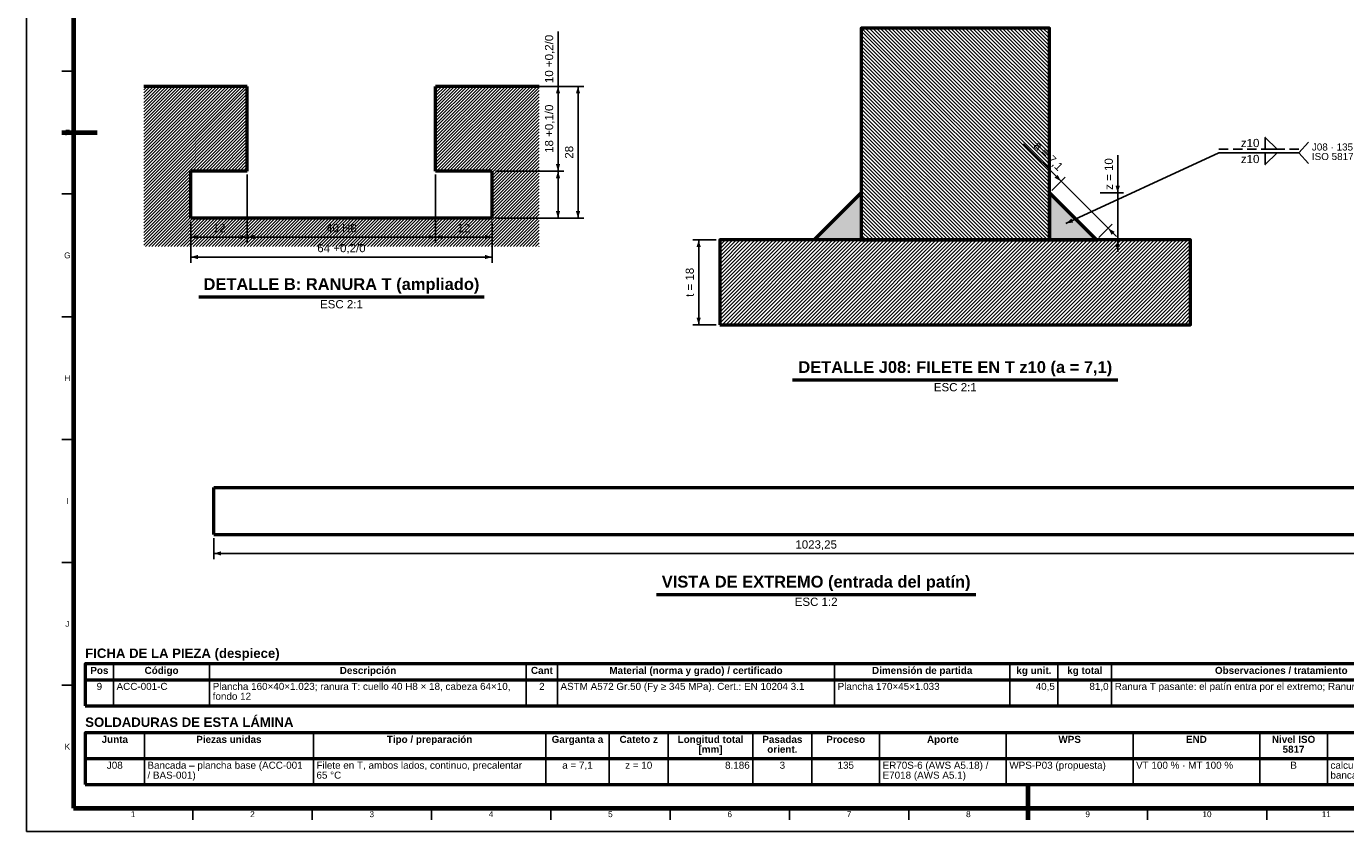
# Model space of a CAD drawing. Header units: millimetres. Extents: x 0 to 841, y 0 to 594.
# Tile 1 of 3: x 0 to 560, y 0 to 342. Entities that reach past the tile are written whole.
import ezdxf
from ezdxf.enums import TextEntityAlignment as Align

# ---------------------------------------------------------------- set-up
doc = ezdxf.new("R2010")
doc.units = ezdxf.units.MM
doc.linetypes.add('OCULTO', pattern=[6, 4, -2])
for name, color, linetype, lineweight in [('ACH', 7, 'CONTINUOUS', 13), ('COTA', 7, 'CONTINUOUS', 25), ('FINA', 7, 'CONTINUOUS', 25), ('MARCO', 7, 'CONTINUOUS', 70), ('OCU', 7, 'OCULTO', 25), ('TXT', 7, 'CONTINUOUS', 25), ('VIS', 7, 'CONTINUOUS', 50)]:
    doc.layers.add(name, color=color, linetype=linetype, lineweight=lineweight)
doc.styles.add('STD', font='LiberationSans-Regular.ttf')
doc.styles.add('STDB', font='LiberationSans-Bold.ttf')

msp = doc.modelspace()

# ---------------------------------------------------------------- hatches: boundary and pattern name
at = {"layer": 'ACH'}
h = msp.add_hatch(dxfattribs=at)
h.set_pattern_fill('ANSI31', scale=0.35, angle=90)
h.paths.add_polyline_path([(354.59, 251.38), (434.59, 251.38), (434.59, 341.38), (354.59, 341.38)])
h = msp.add_hatch(dxfattribs=at)
h.set_pattern_fill('ANSI31', scale=0.3)
h.paths.add_polyline_path([(93.84, 316.63), (93.84, 280.63), (69.84, 280.63), (69.84, 260.63), (197.84, 260.63), (197.84, 280.63), (173.84, 280.63), (173.84, 316.63), (217.84, 316.63), (217.84, 248.63), (49.84, 248.63), (49.84, 316.63)])
h = msp.add_hatch(color=7, dxfattribs=at)
h.dxf.hatch_style = 1
h.paths.add_polyline_path([(354.59, 251.38), (334.59, 251.38), (354.59, 271.38)])
h = msp.add_hatch(color=7, dxfattribs=at)
h.dxf.hatch_style = 1
h.paths.add_polyline_path([(434.59, 251.38), (454.59, 251.38), (434.59, 271.38)])
h = msp.add_hatch(dxfattribs=at)
h.set_pattern_fill('ANSI31', scale=0.35)
h.paths.add_polyline_path([(294.59, 215.38), (494.59, 215.38), (494.59, 251.38), (294.59, 251.38)])

# ---------------------------------------------------------------- linework, layer by layer
at = {"layer": 'COTA'}
for p, q in [((225.84, 280.63), (225.84, 339.98)), ((175.34, 316.63), (228.34, 316.63)), ((175.34, 316.63), (236.84, 316.63)), ((225.84, 280.63), (225.84, 316.63)), ((234.34, 260.63), (234.34, 316.63)), ((439.54, 276.33), (423.64, 292.23)), ((540.59, 288.38), (544.59, 292.88)), ((441.59, 258.38), (506.59, 288.38)), ((463.59, 271.38), (463.59, 287.38)), ((506.59, 288.38), (540.59, 288.38)), ((540.59, 288.38), (544.59, 283.88)), ((199.34, 280.63), (228.34, 280.63)), ((199.34, 280.63), (228.34, 280.63)), ((225.84, 260.63), (225.84, 280.63)), ((93.84, 279.13), (93.84, 250.13)), ((93.84, 279.13), (93.84, 250.13)), ((173.84, 279.13), (173.84, 250.13)), ((173.84, 279.13), (173.84, 250.13)), ((435.65, 272.44), (441.31, 278.09)), ((439.54, 276.33), (436, 279.86)), ((439.54, 276.33), (459.54, 256.33)), ((463.59, 271.38), (463.59, 276.38)), ((456.09, 271.38), (466.09, 271.38)), ((463.59, 251.38), (463.59, 271.38)), ((69.84, 259.13), (69.84, 250.13)), ((69.84, 259.13), (69.84, 241.63)), ((197.84, 259.13), (197.84, 250.13)), ((197.84, 259.13), (197.84, 241.63)), ((199.34, 260.63), (228.34, 260.63)), ((199.34, 260.63), (236.84, 260.63)), ((455.65, 252.44), (461.31, 258.09)), ((69.84, 252.63), (93.84, 252.63)), ((93.84, 252.63), (173.84, 252.63)), ((173.84, 252.63), (197.84, 252.63)), ((459.54, 256.33), (463.07, 252.79)), ((293.09, 251.38), (283.09, 251.38)), ((285.59, 215.38), (285.59, 251.38)), ((456.09, 251.38), (466.09, 251.38)), ((463.59, 251.38), (463.59, 246.38)), ((69.84, 244.13), (197.84, 244.13)), ((293.09, 215.38), (283.09, 215.38)), ((79.69, 124.7), (79.69, 115.7)), ((79.69, 118.2), (591.31, 118.2))]:
    msp.add_line(p, q, dxfattribs=at)
for points in [[(526.29, 289.98), (526.29, 294.98), (531.29, 289.98)], [(526.29, 288.38), (526.29, 283.38), (531.29, 288.38)]]:
    msp.add_lwpolyline(points, close=True, dxfattribs=at)
for points in [[(225.84, 316.63), (224.94, 313.63), (226.74, 313.63)], [(234.34, 316.63), (233.44, 313.63), (235.24, 313.63)], [(225.84, 280.63), (226.74, 283.63), (224.94, 283.63)], [(225.84, 280.63), (224.94, 277.63), (226.74, 277.63)], [(439.54, 276.33), (438.05, 279.08), (436.78, 277.81)], [(463.59, 271.38), (464.49, 274.38), (462.69, 274.38)], [(225.84, 260.63), (226.74, 263.63), (224.94, 263.63)], [(234.34, 260.63), (235.24, 263.63), (233.44, 263.63)], [(441.59, 258.38), (444.69, 258.82), (443.94, 260.45)], [(69.84, 252.63), (72.84, 251.73), (72.84, 253.53)], [(93.84, 252.63), (90.84, 253.53), (90.84, 251.73)], [(93.84, 252.63), (96.84, 251.73), (96.84, 253.53)], [(173.84, 252.63), (170.84, 253.53), (170.84, 251.73)], [(173.84, 252.63), (176.84, 251.73), (176.84, 253.53)], [(197.84, 252.63), (194.84, 253.53), (194.84, 251.73)], [(459.54, 256.33), (461.02, 253.57), (462.3, 254.84)], [(285.59, 251.38), (284.69, 248.38), (286.49, 248.38)], [(463.59, 251.38), (462.69, 248.38), (464.49, 248.38)], [(69.84, 244.13), (72.84, 243.23), (72.84, 245.03)], [(197.84, 244.13), (194.84, 245.03), (194.84, 243.23)], [(285.59, 215.38), (286.49, 218.38), (284.69, 218.38)], [(79.69, 118.2), (82.69, 117.3), (82.69, 119.1)]]:
    msp.add_solid(points, dxfattribs=at)
at = {"layer": 'FINA'}
for p, q in [((20, 323.09), (15, 323.09)), ((20, 270.91), (15, 270.91)), ((20, 218.73), (15, 218.73)), ((20, 166.55), (15, 166.55)), ((20, 114.36), (15, 114.36)), ((37.01, 71.3), (37.01, 53.5)), ((77.85, 71.3), (77.85, 53.5)), ((212.38, 71.3), (212.38, 53.5)), ((225.59, 71.3), (225.59, 53.5)), ((343.31, 71.3), (343.31, 53.5)), ((417.78, 71.3), (417.78, 53.5)), ((438.2, 71.3), (438.2, 53.5)), ((461.02, 71.3), (461.02, 53.5)), ((20, 62.18), (15, 62.18)), ((25, 64.5), (646, 64.5)), ((50.13, 42), (50.13, 20)), ((121.92, 42), (121.92, 20)), ((220.63, 42), (220.63, 20)), ((247.55, 42), (247.55, 20)), ((272.68, 42), (272.68, 20)), ((308.58, 42), (308.58, 20)), ((333.71, 42), (333.71, 20)), ((362.42, 42), (362.42, 20)), ((416.27, 42), (416.27, 20)), ((470.11, 42), (470.11, 20)), ((523.95, 42), (523.95, 20)), ((552.67, 42), (552.67, 20)), ((25, 31), (646, 31)), ((70.69, 10), (70.69, 5)), ((121.38, 10), (121.38, 5)), ((172.06, 10), (172.06, 5)), ((222.75, 10), (222.75, 5)), ((273.44, 10), (273.44, 5)), ((324.12, 10), (324.12, 5)), ((374.81, 10), (374.81, 5)), ((425.5, 10), (425.5, 5)), ((476.19, 10), (476.19, 5)), ((526.88, 10), (526.88, 5))]:
    msp.add_line(p, q, dxfattribs=at)
msp.add_lwpolyline([(0, 0), (841, 0), (841, 594), (0, 594)], close=True, dxfattribs=at)
at = {"layer": 'MARCO'}
for p, q in [((15, 297), (30, 297)), ((425.5, 5), (425.5, 20))]:
    msp.add_line(p, q, dxfattribs=at)
msp.add_lwpolyline([(20, 10), (831, 10), (831, 584), (20, 584)], close=True, dxfattribs=at)
at = {"layer": 'OCU'}
msp.add_line((506.59, 289.98), (540.59, 289.98), dxfattribs=at)
at = {"layer": 'VIS'}
for p, q in [((73.28, 227.23), (194.4, 227.23)), ((325.5, 191.98), (463.68, 191.98)), ((267.66, 100.8), (403.34, 100.8)), ((25, 71.3), (25, 53.5)), ((25, 53.5), (646, 53.5)), ((25, 42), (25, 20)), ((25, 20), (646, 20))]:
    msp.add_line(p, q, dxfattribs=at)
for points in [[(354.59, 251.38), (434.59, 251.38), (434.59, 341.38), (354.59, 341.38)], [(354.59, 251.38), (334.59, 251.38), (354.59, 271.38)], [(354.59, 251.38), (334.59, 251.38), (354.59, 271.38)], [(434.59, 251.38), (454.59, 251.38), (434.59, 271.38)], [(434.59, 251.38), (454.59, 251.38), (434.59, 271.38)], [(294.59, 215.38), (494.59, 215.38), (494.59, 251.38), (294.59, 251.38)], [(25, 64.5), (646, 64.5), (646, 71.3), (25, 71.3)], [(25, 31), (646, 31), (646, 42), (25, 42)]]:
    msp.add_lwpolyline(points, close=True, dxfattribs=at)
for points in [[(93.84, 316.63), (49.84, 316.63)], [(93.84, 280.63), (93.84, 316.63)], [(217.84, 316.63), (173.84, 316.63)], [(173.84, 280.63), (173.84, 316.63)], [(69.84, 260.63), (69.84, 280.63)], [(93.84, 280.63), (69.84, 280.63)], [(197.84, 280.63), (173.84, 280.63)], [(197.84, 260.63), (197.84, 280.63)], [(197.84, 260.63), (69.84, 260.63)], [(79.69, 126.2), (79.69, 146.2)], [(79.69, 146.2), (591.31, 146.2)], [(79.69, 126.2), (591.31, 126.2)]]:
    msp.add_lwpolyline(points, dxfattribs=at)

# ---------------------------------------------------------------- texts
at = {"layer": 'TXT', "style": 'STD'}
for s, rotation, p in [('10 +0,2/0', 90, (224.84, 328.3)), ('18 +0,1/0', 90, (224.84, 298.63)), ('a = 7,1', -45, (432.22, 285.06)), ('28', 90, (233.34, 288.63)), ('z = 10', 90, (462.59, 279.38)), ('t = 18', 90, (284.59, 233.38))]:
    msp.add_text(s, height=3.5, rotation=rotation, dxfattribs=at).set_placement(p, align=Align.BOTTOM_CENTER)
at = {"layer": 'TXT'}
for s, height, style, p in [('F', 2.5, 'STD', (17.4, 297)), ('G', 2.5, 'STD', (17.4, 244.82)), ('H', 2.5, 'STD', (17.4, 192.64)), ('I', 2.5, 'STD', (17.4, 140.45)), ('J', 2.5, 'STD', (17.4, 88.27)), ('Pos', 3, 'STDB', (31.01, 68.5)), ('Código', 3, 'STDB', (57.43, 68.5)), ('Descripción', 3, 'STDB', (145.12, 68.5)), ('Cant', 3, 'STDB', (218.99, 68.5)), ('Material (norma y grado) / certificado', 3, 'STDB', (284.45, 68.5)), ('Dimensión de partida', 3, 'STDB', (380.54, 68.5)), ('kg unit.', 3, 'STDB', (427.99, 68.5)), ('kg total', 3, 'STDB', (449.61, 68.5)), ('Observaciones / tratamiento', 3, 'STDB', (533.09, 68.5)), ('9', 3, 'STD', (31.01, 61.7)), ('2', 3, 'STD', (218.99, 61.7)), ('Junta', 3, 'STDB', (37.56, 39.2)), ('Piezas unidas', 3, 'STDB', (86.02, 39.2)), ('Tipo / preparación', 3, 'STDB', (171.28, 39.2)), ('Garganta a', 3, 'STDB', (234.09, 39.2)), ('Cateto z', 3, 'STDB', (260.12, 39.2)), ('Longitud total', 3, 'STDB', (290.63, 39.2)), ('Pasadas', 3, 'STDB', (321.14, 39.2)), ('Proceso', 3, 'STDB', (348.06, 39.2)), ('Aporte', 3, 'STDB', (389.34, 39.2)), ('WPS', 3, 'STDB', (443.19, 39.2)), ('END', 3, 'STDB', (497.03, 39.2)), ('Nivel ISO', 3, 'STDB', (538.31, 39.2)), ('K', 2.5, 'STD', (17.4, 36.09)), ('[mm]', 3, 'STDB', (290.63, 35)), ('orient.', 3, 'STDB', (321.14, 35)), ('5817', 3, 'STDB', (538.31, 35)), ('J08', 3, 'STD', (37.56, 28.2)), ('a = 7,1', 3, 'STD', (234.09, 28.2)), ('z = 10', 3, 'STD', (260.12, 28.2)), ('3', 3, 'STD', (321.14, 28.2)), ('135', 3, 'STD', (348.06, 28.2)), ('B', 3, 'STD', (538.31, 28.2)), ('1', 2.5, 'STD', (45.34, 7.4)), ('2', 2.5, 'STD', (96.03, 7.4)), ('3', 2.5, 'STD', (146.72, 7.4)), ('4', 2.5, 'STD', (197.41, 7.4)), ('5', 2.5, 'STD', (248.09, 7.4)), ('6', 2.5, 'STD', (298.78, 7.4)), ('7', 2.5, 'STD', (349.47, 7.4)), ('8', 2.5, 'STD', (400.16, 7.4)), ('9', 2.5, 'STD', (450.84, 7.4)), ('10', 2.5, 'STD', (501.53, 7.4)), ('11', 2.5, 'STD', (552.22, 7.4))]:
    msp.add_text(s, height=height, dxfattribs=dict(at, style=style)).set_placement(p, align=Align.MIDDLE_CENTER)
at = {"layer": 'TXT', "style": 'STD'}
for s, height, p in [('z10', 3.5, (523.79, 292.58)), ('z10', 3.5, (523.79, 285.78)), ('40,5', 3, (436.9, 61.7)), ('81,0', 3, (459.72, 61.7)), ('8.186', 3, (307.28, 28.2))]:
    msp.add_text(s, height=height, dxfattribs=at).set_placement(p, align=Align.MIDDLE_RIGHT)
at = {"layer": 'TXT'}
for s, height, style, p in [('J08 · 135 · WPS-P03', 3, 'STD', (546.09, 292.38)), ('ISO 5817-B · VT100 MT100', 3, 'STD', (546.09, 288.33)), ('FICHA DE LA PIEZA (despiece)', 4, 'STDB', (25, 77.8)), ('SOLDADURAS DE ESTA LÁMINA', 4, 'STDB', (25, 48.5))]:
    msp.add_text(s, height=height, dxfattribs=dict(at, style=style)).set_placement(p, align=Align.TOP_LEFT)
for s, height, style, p in [('12', 3.5, 'STD', (81.84, 253.63)), ('40 H8', 3.5, 'STD', (133.84, 253.63)), ('12', 3.5, 'STD', (185.84, 253.63)), ('64 +0,2/0', 3.5, 'STD', (133.84, 245.13)), ('DETALLE B: RANURA T (ampliado)', 5, 'STDB', (133.84, 228.63)), ('DETALLE J08: FILETE EN T z10 (a = 7,1)', 5, 'STDB', (394.59, 193.38)), ('1023,25', 3.5, 'STD', (335.5, 119.2)), ('VISTA DE EXTREMO (entrada del patín)', 5, 'STDB', (335.5, 102.2))]:
    msp.add_text(s, height=height, dxfattribs=dict(at, style=style)).set_placement(p, align=Align.BOTTOM_CENTER)
at = {"layer": 'TXT', "style": 'STD'}
for s, p in [('ESC 2:1', (133.84, 225.83)), ('ESC 2:1', (394.59, 190.58)), ('ESC 1:2', (335.5, 99.4))]:
    msp.add_text(s, height=3.5, dxfattribs=at).set_placement(p, align=Align.TOP_CENTER)
for s, p in [('ACC-001-C', (38.31, 61.7)), ('Plancha 160×40×1.023; ranura T: cuello 40 H8 × 18, cabeza 64×10,', (79.15, 61.7)), ('ASTM A572 Gr.50 (Fy ≥ 345 MPa). Cert.: EN 10204 3.1', (226.89, 61.7)), ('Plancha 170×45×1.033', (344.61, 61.7)), ('Ranura T pasante: el patín entra por el extremo; Ranura T tras soldar', (462.32, 61.7)), ('fondo 12', (79.15, 57.5)), ('Bancada – plancha base (ACC-001', (51.43, 28.2)), ('Filete en T, ambos lados, continuo, precalentar', (123.22, 28.2)), ('ER70S-6 (AWS A5.18) /', (363.72, 28.2)), ('WPS-P03 (propuesta)', (417.57, 28.2)), ('VT 100 % · MT 100 %', (471.41, 28.2)), ('calculado (memoria, soldadura', (553.97, 28.2)), ('/ BAS-001)', (51.43, 24)), ('65 °C', (123.22, 24)), ('E7018 (AWS A5.1)', (363.72, 24)), ('bancada–base)', (553.97, 24))]:
    msp.add_text(s, height=3, dxfattribs=at).set_placement(p, align=Align.MIDDLE_LEFT)

doc.saveas('drawing.dxf')
